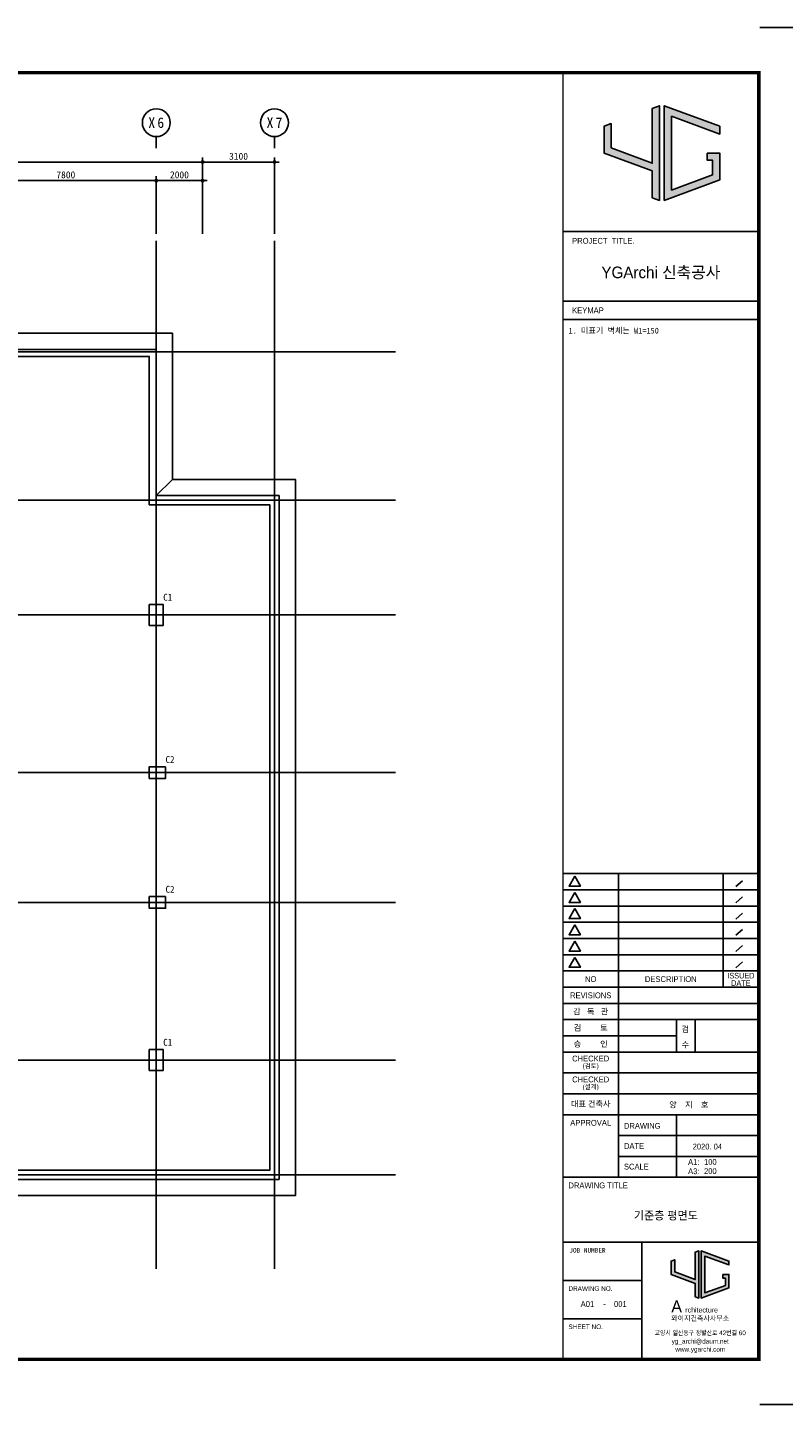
# Model space of a CAD drawing. Header units: millimetres. Extents: x 3445018 to 4174071, y -6064565 to -5122887.
# Tile 37 of 192: x 3804183 to 3836785, y -5767154 to -5707754. Entities that reach past the tile are written whole.
import ezdxf
from ezdxf.enums import TextEntityAlignment as Align

# ---------------------------------------------------------------- set-up
doc = ezdxf.new("R2010")
doc.units = ezdxf.units.MM
doc.header["$MEASUREMENT"] = 0
doc.linetypes.add('CEN', pattern=[66, 60, -2, 2, -2])
doc.layers.get('0').update_dxf_attribs({"linetype": 'CONTINUOUS'})
doc.layers.get('DEFPOINTS').update_dxf_attribs({"linetype": 'CONTINUOUS'})
for name, color, linetype in [('0-TEX(타이틀)', 2, 'CONTINUOUS'), ('3', 3, 'CONTINUOUS'), ('A_GE_FORM', 7, 'CONTINUOUS'), ('A_GE_TEXT', 3, 'CONTINUOUS'), ('CEN', 13, 'CEN'), ('DI', 1, 'CONTINUOUS'), ('DIM', 7, 'CONTINUOUS'), ('SY', 1, 'CONTINUOUS'), ('TE1-C', 1, 'CONTINUOUS'), ('TE2', 2, 'CONTINUOUS'), ('WA1', 2, 'CONTINUOUS')]:
    doc.layers.add(name, color=color, linetype=linetype)
doc.styles.add('GHS', font='txt')
doc.styles.add('HY울릉도 L', font='txt')
doc.styles.add('SDP-S', font='txt')
doc.styles.add('굴림', font='txt')
doc.styles.add('나눔고딕', font='txt')
doc.styles.add('돋움', font='txt')
doc.styles.add('돋움체', font='txt')
doc.styles.add('스타일1', font='HYWULM.TTF')
doc.dimstyles.new('SMDI-3', dxfattribs={"dimtxt": 3, "dimasz": 1, "dimexe": 2, "dimexo": 3, "dimgap": 1, "dimtad": 1, "dimdsep": 46, "dimtxsty": 'HY울릉도 L', "dimblk": 'Z_DOT', "dimcen": 2.5, "dimdle": 1.5, "dimclrd": 1, "dimclre": 1, "dimclrt": 2, "dimadec": 0, "dimazin": 0, "dimtfac": 1, "dimtix": 1, "dimtmove": 2, "dimatfit": 3, "dimldrblk": 'Z_DOT', "dimfxl": 2, "dimtvp": 1, "dimtolj": 1, "dimtzin": 0, "dimarcsym": 0})

# ---------------------------------------------------------------- blocks, each defined once
blk = doc.blocks.new('werwwerw')
at = {"true_color": 0xf50000}
h = blk.add_hatch(color=1, dxfattribs=at)
h.dxf.hatch_style = 1
h.paths.add_polyline_path([(1770.34, 1804.71), (1770.34, 1809.72), (1768.84, 1809.16), (1768.84, 1803.61), (1778.84, 1799.9), (1778.84, 1794.35), (1780.34, 1793.79), (1780.34, 1813.42), (1778.84, 1812.87), (1778.84, 1801.5)])
h.paths.add_polyline_path([(1782.84, 1811.27), (1792.84, 1807.56), (1792.84, 1809.16), (1781.34, 1813.42), (1781.34, 1793.79), (1792.84, 1798.05), (1792.84, 1803.61), (1790.24, 1803.61), (1790.24, 1802.11), (1791.34, 1802.11), (1791.34, 1799.09), (1782.84, 1795.95)])
at = {"color": 1, "true_color": 0xf50000}
for points in [[(1770.34, 1809.72), (1768.84, 1809.16), (1768.84, 1803.61), (1778.84, 1799.9), (1778.84, 1794.35), (1780.34, 1793.79), (1780.34, 1813.42), (1778.84, 1812.87), (1778.84, 1801.5), (1770.34, 1804.71), (1770.34, 1809.72), (1768.84, 1809.16)], [(1790.24, 1803.61), (1792.84, 1803.61), (1792.84, 1798.05), (1781.34, 1793.79), (1781.34, 1813.42), (1792.84, 1809.16), (1792.84, 1807.56), (1782.84, 1811.27), (1782.84, 1795.95), (1791.34, 1799.09), (1791.34, 1802.11), (1790.24, 1802.11), (1790.24, 1802.11), (1790.24, 1803.61)]]:
    blk.add_lwpolyline(points, dxfattribs=at)
at = {"color": 1, "true_color": 0xf50000, "insert": (1768.9, 1792.85), "char_height": 5, "attachment_point": 1}
blk.add_mtext_dynamic_manual_height_columns('{\\fBroadway|b0|i0|c0|p82;A}', width=3.0726, gutter_width=12.5, heights=[0], dxfattribs=at)
at = {"insert": (1774.73, 1789.95), "char_height": 2.1, "attachment_point": 1}
blk.add_mtext_dynamic_manual_height_columns('{\\fBroadway|b0|i0|c0|p82;rchitecture}', width=17.5999, gutter_width=12.5, heights=[0], dxfattribs=at)
blk = doc.blocks.new('sheet _서영')
at = {"true_color": 0xf50000}
h = blk.add_hatch(color=1, dxfattribs=at)
h.dxf.hatch_style = 1
h.paths.add_polyline_path([(-361932.13, -1058516.3), (-361932.13, -1058505.89), (-361935.25, -1058507.04), (-361935.25, -1058518.6), (-361914.45, -1058526.3), (-361914.45, -1058537.86), (-361911.33, -1058539.01), (-361911.33, -1058498.18), (-361914.45, -1058499.34), (-361914.45, -1058522.97)])
h.paths.add_polyline_path([(-361906.13, -1058502.67), (-361885.33, -1058510.37), (-361885.33, -1058507.04), (-361909.25, -1058498.18), (-361909.25, -1058539.01), (-361885.33, -1058530.15), (-361885.33, -1058518.6), (-361890.73, -1058518.6), (-361890.73, -1058521.72), (-361888.45, -1058521.72), (-361888.45, -1058527.98), (-361906.13, -1058534.53)])
at = {"color": 1, "true_color": 0xf50000}
for points in [[(-361932.13, -1058505.89), (-361935.25, -1058507.04), (-361935.25, -1058518.6), (-361914.45, -1058526.3), (-361914.45, -1058537.86), (-361911.33, -1058539.01), (-361911.33, -1058498.18), (-361914.45, -1058499.34), (-361914.45, -1058522.97), (-361932.13, -1058516.3), (-361932.13, -1058505.89), (-361935.25, -1058507.04)], [(-361890.73, -1058518.6), (-361885.33, -1058518.6), (-361885.33, -1058530.15), (-361909.25, -1058539.01), (-361909.25, -1058498.18), (-361885.33, -1058507.04), (-361885.33, -1058510.37), (-361906.13, -1058502.67), (-361906.13, -1058534.53), (-361888.45, -1058527.98), (-361888.45, -1058521.72), (-361890.73, -1058521.72), (-361890.73, -1058521.72), (-361890.73, -1058518.6)]]:
    blk.add_lwpolyline(points, dxfattribs=at)
at = {"layer": 'A_GE_FORM'}
for p, q in [((-362689.99, -1058464.44), (-362689.99, -1058481.68)), ((-362689.99, -1058464.44), (-362689.99, -1058481.68)), ((-362689.99, -1058464.44), (-362670.99, -1058464.44)), ((-361848.99, -1058464.44), (-361867.99, -1058464.44)), ((-361848.99, -1058464.44), (-361848.99, -1058481.68)), ((-362689.99, -1059041.18), (-362689.99, -1059058.43)), ((-362689.99, -1059041.18), (-362689.99, -1059058.43)), ((-361848.99, -1059041.18), (-361848.99, -1059058.43)), ((-362689.99, -1059058.43), (-362670.99, -1059058.43)), ((-361848.99, -1059058.43), (-361867.99, -1059058.43))]:
    blk.add_line(p, q, dxfattribs=at)
at = {"layer": 'A_GE_FORM', "color": 161}
for p, q in [((-361952.99, -1058552.43), (-361868.99, -1058552.43)), ((-361952.99, -1058582.43), (-361868.99, -1058582.43)), ((-361952.99, -1058590.43), (-361868.99, -1058590.43)), ((-361952.99, -1058829.43), (-361868.89, -1058829.43)), ((-361928.99, -1058960.43), (-361928.99, -1058829.43)), ((-361883.91, -1058878.43), (-361883.91, -1058829.43)), ((-361875.5, -1058832.51), (-361878.46, -1058835.03)), ((-361952.99, -1058836.43), (-361868.89, -1058836.43)), ((-361875.5, -1058839.51), (-361878.46, -1058842.03)), ((-361952.99, -1058843.43), (-361868.89, -1058843.43)), ((-361875.5, -1058846.51), (-361878.46, -1058849.03)), ((-361952.99, -1058850.43), (-361868.89, -1058850.43)), ((-361952.99, -1058857.43), (-361868.89, -1058857.43)), ((-361875.5, -1058853.51), (-361878.46, -1058856.03)), ((-361875.5, -1058860.51), (-361878.46, -1058863.03)), ((-361952.99, -1058864.43), (-361868.89, -1058864.43)), ((-361875.5, -1058867.51), (-361878.46, -1058870.03)), ((-361952.99, -1058871.43), (-361868.89, -1058871.43)), ((-361952.99, -1058878.43), (-361868.49, -1058878.43)), ((-361952.99, -1058885.43), (-361868.49, -1058885.43)), ((-361952.99, -1058892.43), (-361868.49, -1058892.43)), ((-361903.99, -1058906.43), (-361903.99, -1058892.43)), ((-361895.99, -1058906.43), (-361895.99, -1058892.43)), ((-361952.99, -1058899.43), (-361903.99, -1058899.43)), ((-361952.99, -1058906.43), (-361868.49, -1058906.43)), ((-361952.99, -1058915.43), (-361868.49, -1058915.43)), ((-361952.99, -1058924.43), (-361868.49, -1058924.43)), ((-361952.99, -1058933.43), (-361868.49, -1058933.43)), ((-361903.99, -1058960.43), (-361903.99, -1058933.43)), ((-361928.99, -1058942.43), (-361868.49, -1058942.43)), ((-361928.99, -1058951.43), (-361868.49, -1058951.43)), ((-361952.99, -1058960.43), (-361868.49, -1058960.43)), ((-361952.99, -1058988.43), (-361868.49, -1058988.43)), ((-361918.99, -1059038.93), (-361918.99, -1058988.43)), ((-361952.99, -1059004.93), (-361918.99, -1059004.93)), ((-361952.99, -1059021.43), (-361918.99, -1059021.43))]:
    blk.add_line(p, q, dxfattribs=at)
at = {"layer": 'A_GE_FORM', "const_width": 1.5}
blk.add_lwpolyline([(-361868.49, -1059038.93), (-362670.49, -1059038.93), (-362670.49, -1058483.93), (-361868.49, -1058483.93)], close=True, dxfattribs=at)
at = {"layer": 'A_GE_FORM', "const_width": 0.6}
blk.add_lwpolyline([(-361952.99, -1059038.93), (-361952.99, -1058483.93)], dxfattribs=at)
at = {"layer": 'A_GE_FORM', "color": 7}
for points in [[(-361947.88, -1058830.55), (-361950.34, -1058834.82), (-361945.41, -1058834.82)], [(-361947.88, -1058837.55), (-361950.34, -1058841.82), (-361945.41, -1058841.82)], [(-361947.88, -1058844.55), (-361950.34, -1058848.82), (-361945.41, -1058848.82)], [(-361947.88, -1058851.55), (-361950.34, -1058855.82), (-361945.41, -1058855.82)], [(-361947.88, -1058858.55), (-361950.34, -1058862.82), (-361945.41, -1058862.82)], [(-361947.88, -1058865.55), (-361950.34, -1058869.82), (-361945.41, -1058869.82)]]:
    blk.add_lwpolyline(points, close=True, dxfattribs=at)
at = {"xscale": 1.04, "yscale": 1.04, "zscale": 1.04}
blk.add_blockref('werwwerw', (-363745.9, -1060878.12), dxfattribs=at)
at = {"insert": (-361906.28, -1059020.17), "char_height": 2.16, "attachment_point": 1, "line_spacing_factor": 0.9, "style": '스타일1'}
blk.add_mtext_dynamic_manual_height_columns('{\\f이사만루체 Medium|b0|i0|c129|p2;와이지건축사사무소}', width=30.417, gutter_width=10, heights=[0], dxfattribs=at)
at = {"layer": 'A_GE_TEXT'}
for s, height, style, p in [('PROJECT  TITLE.', 2.5, '돋움', (-361948.99, -1058556.43)), ('KEYMAP', 2.5, '돋움', (-361948.99, -1058586.43)), ('DRAWING', 2.5, '돋움', (-361926.65, -1058938.25)), ('DATE', 2.5, '돋움', (-361926.65, -1058946.92)), ('A1:', 2.5, '돋움', (-361898.99, -1058953.83)), ('SCALE', 2.5, '돋움', (-361926.65, -1058955.83)), ('A3:', 2.5, '돋움', (-361898.99, -1058957.83)), ('DRAWING TITLE', 2.5, '돋움', (-361950.58, -1058963.93)), ('JOB NUMBER', 2, '나눔고딕', (-361950.2, -1058991.93)), ('DRAWING NO.', 2, '돋움', (-361950.59, -1059008.43)), ('SHEET NO.', 2, '돋움', (-361950.59, -1059024.93))]:
    blk.add_text(s, height=height, dxfattribs=dict(at, style=style)).set_placement(p, align=Align.MIDDLE_LEFT)
for s, height, style, p in [('YGArchi 신축공사', 5, '굴림', (-361910.74, -1058570.06)), ('NO', 2.5, '돋움', (-361940.99, -1058874.93)), ('DESCRIPTION', 2.5, '돋움', (-361906.45, -1058874.93)), ('ISSUED', 2.4, '돋움', (-361876.2, -1058873.45)), ('DATE', 2.4, '돋움', (-361876.2, -1058876.65)), ('REVISIONS', 2.5, '돋움', (-361940.99, -1058881.93)), ('감   독   관', 2.5, '돋움', (-361940.99, -1058888.93)), ('검         토', 2.5, '돋움', (-361940.99, -1058895.93)), ('승         인', 2.5, '돋움', (-361940.99, -1058902.93)), ('CHECKED', 2.5, '돋움', (-361940.99, -1058909.21)), ('(검토)', 2, '돋움', (-361940.99, -1058912.39)), ('CHECKED', 2.5, '돋움', (-361940.99, -1058918.21)), ('(설계)', 2, '돋움', (-361940.99, -1058921.39)), ('대표 건축사', 2.5, '돋움', (-361940.99, -1058928.78)), ('APPROVAL', 2.5, '돋움', (-361940.99, -1058936.93)), ('-', 2.5, '나눔고딕', (-361934.99, -1059014.93))]:
    blk.add_text(s, height=height, dxfattribs=dict(at, style=style)).set_placement(p, align=Align.MIDDLE_CENTER)
at = {"layer": 'A_GE_TEXT', "style": '돋움'}
for s, p in [('검', (-361901.77, -1058897.75)), ('수', (-361901.77, -1058904.47))]:
    blk.add_text(s, height=2.5, dxfattribs=at).set_placement(p)
at = {"layer": 'A_GE_TEXT', "style": '돋움', "width": 0.9}
for s, p in [('고양시 일산동구 정발산로 42번길 60', (-361893.74, -1059027.54)), ('yg_archi@daum.net', (-361893.74, -1059031.18)), ('www.ygarchi.com', (-361893.74, -1059034.62))]:
    blk.add_text(s, height=2, dxfattribs=at).set_placement(p, align=Align.MIDDLE_CENTER)
blk = doc.blocks.new('Z_DOT')
at = {"layer": 'DIM', "color": 1, "ltscale": 3}
for p, q in [((-2, 0), (2, 0)), ((0, -2), (0, 2))]:
    blk.add_line(p, q, dxfattribs=at)
for radius in [0.5, 0.25]:
    blk.add_circle((0, 0), radius, dxfattribs=at)
blk = doc.blocks.new('*D353')
at = {"layer": 'DEFPOINTS', "color": 0, "ltscale": 3, "transparency": 16777216}
for p in [(3811734, -5713559), (3776534, -5716959), (3811734, -5716959)]:
    blk.add_point(p, dxfattribs=at)
at = {"layer": 'DIM', "color": 1, "lineweight": -2, "ltscale": 3, "transparency": 16777216}
for p, q in [((3776534, -5716659), (3776534, -5713359)), ((3776634, -5713559), (3811634, -5713559)), ((3811734, -5716659), (3811734, -5713359))]:
    blk.add_line(p, q, dxfattribs=at)
at = {"layer": 'DIM', "color": 1, "lineweight": -2, "ltscale": 3, "transparency": 16777216, "xscale": 100, "yscale": 100, "zscale": 100, "rotation": 180}
blk.add_blockref('Z_DOT', (3776534, -5713559), dxfattribs=at)
at = {"layer": 'DIM', "color": 1, "lineweight": -2, "ltscale": 3, "transparency": 16777216, "xscale": 100, "yscale": 100, "zscale": 100}
blk.add_blockref('Z_DOT', (3811734, -5713559), dxfattribs=at)
at = {"layer": 'DIM', "color": 2, "ltscale": 3, "transparency": 16777216, "insert": (3794134, -5713309), "char_height": 300, "attachment_point": 5, "style": 'SDP-S'}
blk.add_mtext('\\A1;35200', dxfattribs=at)
blk = doc.blocks.new('*D354')
at = {"layer": 'DEFPOINTS', "color": 0, "ltscale": 3, "transparency": 16777216}
for p in [(3809734, -5714359), (3809734, -5716959), (3811734, -5716959)]:
    blk.add_point(p, dxfattribs=at)
at = {"layer": 'DIM', "color": 1, "lineweight": -2, "ltscale": 3, "transparency": 16777216}
for p, q in [((3809734, -5716659), (3809734, -5714159)), ((3811734, -5716659), (3811734, -5714159)), ((3811634, -5714359), (3809834, -5714359))]:
    blk.add_line(p, q, dxfattribs=at)
at = {"layer": 'DIM', "color": 1, "lineweight": -2, "ltscale": 3, "transparency": 16777216, "xscale": 100, "yscale": 100, "zscale": 100, "rotation": 180}
blk.add_blockref('Z_DOT', (3809734, -5714359), dxfattribs=at)
at = {"layer": 'DIM', "color": 1, "lineweight": -2, "ltscale": 3, "transparency": 16777216, "xscale": 100, "yscale": 100, "zscale": 100}
blk.add_blockref('Z_DOT', (3811734, -5714359), dxfattribs=at)
at = {"layer": 'DIM', "color": 2, "ltscale": 3, "transparency": 16777216, "insert": (3810734, -5714109), "char_height": 300, "attachment_point": 5, "style": 'SDP-S'}
blk.add_mtext('\\A1;2000', dxfattribs=at)
blk = doc.blocks.new('CCS111')
blk.add_line((0, 8), (0, 3))
blk.add_circle((0, 14), 6)
at = {"color": 3, "style": 'GHS'}
for tag, p in [('X', (-2.45, 14.02)), ('1', (1.44, 14.02))]:
    blk.add_attdef(tag, text='', height=4.5, dxfattribs=at).set_placement(p, align=Align.MIDDLE_CENTER)
blk = doc.blocks.new('*D355')
at = {"layer": 'DEFPOINTS', "color": 0, "ltscale": 3, "transparency": 16777216}
for p in [(3801934, -5714359), (3801934, -5716959), (3809734, -5716959)]:
    blk.add_point(p, dxfattribs=at)
at = {"layer": 'DIM', "color": 1, "lineweight": -2, "ltscale": 3, "transparency": 16777216}
for p, q in [((3801934, -5716659), (3801934, -5714159)), ((3809734, -5716659), (3809734, -5714159)), ((3809634, -5714359), (3802034, -5714359))]:
    blk.add_line(p, q, dxfattribs=at)
at = {"layer": 'DIM', "color": 1, "lineweight": -2, "ltscale": 3, "transparency": 16777216, "xscale": 100, "yscale": 100, "zscale": 100, "rotation": 180}
blk.add_blockref('Z_DOT', (3801934, -5714359), dxfattribs=at)
at = {"layer": 'DIM', "color": 1, "lineweight": -2, "ltscale": 3, "transparency": 16777216, "xscale": 100, "yscale": 100, "zscale": 100}
blk.add_blockref('Z_DOT', (3809734, -5714359), dxfattribs=at)
at = {"layer": 'DIM', "color": 2, "ltscale": 3, "transparency": 16777216, "insert": (3805834, -5714109), "char_height": 300, "attachment_point": 5, "style": 'SDP-S'}
blk.add_mtext('\\A1;7800', dxfattribs=at)
blk = doc.blocks.new('*D375')
at = {"layer": 'DEFPOINTS', "color": 0, "ltscale": 3, "transparency": 16777216}
for p in [(3814834, -5713559), (3811734, -5716959), (3814834, -5716959)]:
    blk.add_point(p, dxfattribs=at)
at = {"layer": 'DIM', "color": 1, "lineweight": -2, "ltscale": 3, "transparency": 16777216}
for p, q in [((3811734, -5716659), (3811734, -5713359)), ((3811834, -5713559), (3814734, -5713559)), ((3814834, -5716659), (3814834, -5713359))]:
    blk.add_line(p, q, dxfattribs=at)
at = {"layer": 'DIM', "color": 1, "lineweight": -2, "ltscale": 3, "transparency": 16777216, "xscale": 100, "yscale": 100, "zscale": 100, "rotation": 180}
blk.add_blockref('Z_DOT', (3811734, -5713559), dxfattribs=at)
at = {"layer": 'DIM', "color": 1, "lineweight": -2, "ltscale": 3, "transparency": 16777216, "xscale": 100, "yscale": 100, "zscale": 100}
blk.add_blockref('Z_DOT', (3814834, -5713559), dxfattribs=at)
at = {"layer": 'DIM', "color": 2, "ltscale": 3, "transparency": 16777216, "insert": (3813284, -5713309), "char_height": 300, "attachment_point": 5, "style": 'SDP-S'}
blk.add_mtext('\\A1;3100', dxfattribs=at)

msp = doc.modelspace()

# ---------------------------------------------------------------- linework, layer by layer
at = {"layer": 'CEN'}
for p, q in [((3809734.29, -5716959.386), (3809734.29, -5761307.826)), ((3814834.29, -5716959.386), (3814834.29, -5761307.826)), ((3769198.874, -5721744.861), (3820057.54, -5721744.861)), ((3769198.874, -5728144.861), (3820057.54, -5728144.861)), ((3769198.874, -5733094.861), (3820057.54, -5733094.861)), ((3769198.874, -5739894.861), (3820057.54, -5739894.861)), ((3769198.874, -5745494.861), (3820057.54, -5745494.861)), ((3769198.874, -5752294.861), (3820057.54, -5752294.861)), ((3769198.874, -5757244.861), (3820057.54, -5757244.861))]:
    msp.add_line(p, q, dxfattribs=at)
at = {"layer": 'SY', "ltscale": 1000}
for points in [[(3778334.29, -5727944.861), (3777634.29, -5727244.861), (3777634.29, -5720944.861), (3810434.29, -5720944.861), (3810434.29, -5727244.861)], [(3778334.29, -5727944.861), (3777634.29, -5727244.861), (3772534.29, -5727244.861), (3772534.29, -5758144.861), (3815734.29, -5758144.861), (3815734.29, -5727244.861), (3810434.29, -5727244.861), (3809734.29, -5727944.861)]]:
    msp.add_lwpolyline(points, dxfattribs=at)
at = {"layer": 'WA1'}
for points in [[(3778334.29, -5727944.861), (3778334.29, -5721644.861), (3809734.29, -5721644.861), (3809734.29, -5727944.861)], [(3778634.29, -5727944.861), (3778634.29, -5721944.861), (3809434.29, -5721944.861), (3809434.29, -5728344.861)], [(3809734.29, -5727944.861), (3815034.29, -5727944.861), (3815034.29, -5757444.861), (3773234.29, -5757444.861), (3773234.29, -5727944.861), (3778334.29, -5727944.861)], [(3809434.29, -5728344.861), (3814634.29, -5728344.861), (3814634.29, -5757044.861), (3773634.29, -5757044.861), (3773634.29, -5728344.861), (3802234.29, -5728344.861)]]:
    msp.add_lwpolyline(points, dxfattribs=at)
for points in [[(3809434.29, -5733544.861), (3810034.29, -5733544.861), (3810034.29, -5732644.861), (3809434.29, -5732644.861)], [(3810134.29, -5739644.861), (3810134.29, -5740144.861), (3809434.29, -5740144.861), (3809434.29, -5739644.861)], [(3810134.29, -5745244.861), (3810134.29, -5745744.861), (3809434.29, -5745744.861), (3809434.29, -5745244.861)], [(3809434.29, -5752744.861), (3810034.29, -5752744.861), (3810034.29, -5751844.861), (3809434.29, -5751844.861)]]:
    msp.add_lwpolyline(points, close=True, dxfattribs=at)

# ---------------------------------------------------------------- block references
at = {"layer": '3', "xscale": 100, "yscale": 100, "zscale": 100}
msp.add_blockref('sheet _서영', (40022570.4, 100138689.784), dxfattribs=at)
at = {"layer": 'DI'}
ref = msp.add_blockref('CCS111', (3809734.29, -5713259.386), dxfattribs=dict(at, xscale=100, yscale=100, zscale=100))
ref.add_attrib('1', '6', dxfattribs={"layer": '0', "color": 3, "height": 450, "style": '돋움체'}).set_placement((3809928.039, -5711858.591), align=Align.MIDDLE_CENTER)
ref.add_attrib('X', 'X', dxfattribs={"layer": '0', "color": 3, "height": 450, "style": '돋움체'}).set_placement((3809539.085, -5711857.594), align=Align.MIDDLE_CENTER)
ref = msp.add_blockref('CCS111', (3814834.29, -5713259.386), dxfattribs=dict(at, xscale=100, yscale=100, zscale=100))
ref.add_attrib('1', '7', dxfattribs={"layer": '0', "color": 3, "height": 450, "style": '돋움체'}).set_placement((3815028.039, -5711858.591), align=Align.MIDDLE_CENTER)
ref.add_attrib('X', 'X', dxfattribs={"layer": '0', "color": 3, "height": 450, "style": '돋움체'}).set_placement((3814639.085, -5711857.594), align=Align.MIDDLE_CENTER)

# ---------------------------------------------------------------- texts
at = {"layer": '0-TEX(타이틀)', "style": '굴림'}
for s, height, p in [('양    지    호', 250, (3833550.838, -5754221.718)), ('2020. 04', 248.6667, (3834136.865, -5756028.883)), ('200', 248.6667, (3833902.865, -5757086.297)), ('100', 248.6667, (3833902.865, -5756692.1)), ('A01', 250, (3828620.684, -5762820.687)), ('001', 250, (3830024.204, -5762820.687))]:
    msp.add_text(s, height=height, dxfattribs=at).set_placement(p, align=Align.MIDDLE_RIGHT)
msp.add_text('기준층 평면도', height=350, dxfattribs=at).set_placement((3831714.39, -5759001.205), align=Align.MIDDLE_CENTER)
at = {"layer": 'TE1-C', "style": '돋움체'}
for s, p in [('C1', (3810035.237, -5732479.984)), ('C2', (3810135.237, -5739479.984)), ('C2', (3810135.237, -5745079.984)), ('C1', (3810035.237, -5751679.984))]:
    msp.add_text(s, height=300, dxfattribs=at).set_placement(p)
at = {"layer": 'TE2', "style": 'HY울릉도 L'}
msp.add_text('1. 미표기 벽체는 W1=150', height=250, dxfattribs=at).set_placement((3827515.66, -5720953.729))

# ---------------------------------------------------------------- dimensions: what is measured, and where the dimension line sits
at = {"layer": 'DIM', "ltscale": 3}
for base, p1, p2, picture, middle in [((3811734.29, -5713559.386), (3776534.29, -5716959.386), (3811734.29, -5716959.386), '*D353', (3794134.29, -5713309.182)), ((3801934.29, -5714359.386), (3809734.29, -5716959.386), (3801934.29, -5716959.386), '*D355', (3805834.29, -5714109.182)), ((3809734.29, -5714359.386), (3811734.29, -5716959.386), (3809734.29, -5716959.386), '*D354', (3810734.29, -5714109.182))]:
    dim = msp.add_linear_dim(base=base, p1=p1, p2=p2, dimstyle='SMDI-3', override={"dimscale": 100, "dimtxsty": 'SDP-S'}, dxfattribs=at)
    dim.commit()
    dim.dimension.update_dxf_attribs({"geometry": picture, "text_midpoint": middle})
dim = msp.add_linear_dim(base=(3814834.29, -5713559.386), p1=(3811734.29, -5716959.386), p2=(3814834.29, -5716959.386), angle=180, dimstyle='SMDI-3', override={"dimscale": 100, "dimtxsty": 'SDP-S'}, dxfattribs=at)
dim.commit()
dim.dimension.update_dxf_attribs({"geometry": '*D375', "text_midpoint": (3813284.29, -5713309.182)})

doc.saveas('drawing.dxf')
